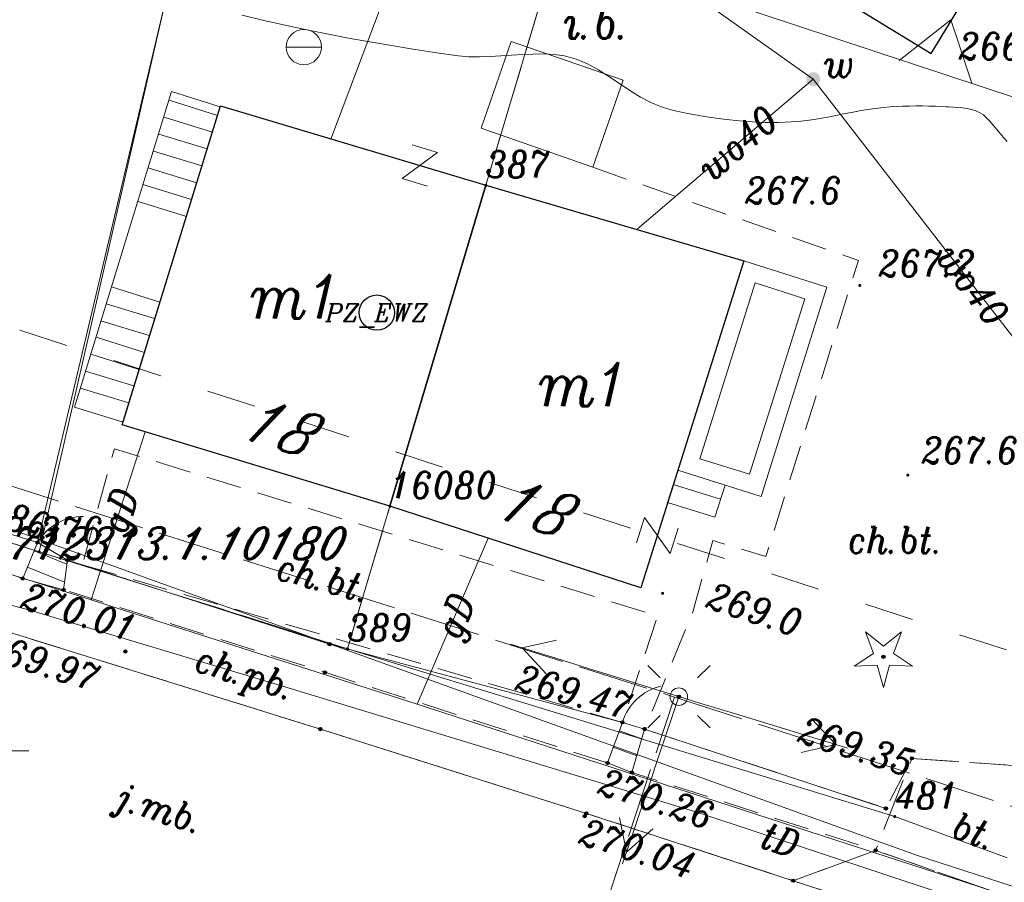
# Model space of a CAD drawing. Header units: metres. Extents: x 7435600 to 7436400, y 5537603 to 5538250.
# Tile 30 of 43: x 7436017 to 7436045, y 5537927 to 5537951. Entities that reach past the tile are written whole.
import ezdxf
from ezdxf.enums import TextEntityAlignment as Align

# ---------------------------------------------------------------- set-up
doc = ezdxf.new("R2010")
doc.units = ezdxf.units.M
doc.header["$MEASUREMENT"] = 0
for name, pattern in [('1.4_1.4', [2.8, 1.4, -1.4]), ('1.5_0.5', [2, 1.5, -0.5]), ('219-500', [0]), ('3117-500', [0]), ('ktok04-500', [0]), ('mz1.0_0.5', [1.5, 1, -0.5]), ('mz2.0_0.5', [2.5, 2, -0.5])]:
    doc.linetypes.add(name, pattern=pattern)
doc.layers.get('0').update_dxf_attribs({"color": 2, "linetype": 'CONTINUOUS', "lineweight": 5})
doc.layers.add('!ramka', color=2, linetype='CONTINUOUS', lineweight=0)
for name, color, linetype in [('121-Punkt osnowy szczegółowej-Atr103', 7, 'CONTINUOUS'), ('140-Punkty robocze', 7, 'CONTINUOUS'), ('203-Punkt załamania granicy działki nie stabilizowany', 7, 'CONTINUOUS'), ('203-Punkt załamania granicy działki nie stabilizowany-Atr104', 7, 'CONTINUOUS'), ('217-Granica konturu klasyfikcyjnego', 7, 'CONTINUOUS'), ('219-Linia granicy', 7, 'CONTINUOUS'), ('238-Punkt adresowy budynku', 7, 'CONTINUOUS'), ('312-Budynek (powierzchnia)', 7, 'CONTINUOUS'), ('312-Numer ewidencyjny budynku-Atr124', 7, 'CONTINUOUS'), ('352-schody (powierzchnia)', 7, 'CONTINUOUS'), ('403-Punkt określonej wysokości', 7, 'CONTINUOUS'), ('811-Warstwica ciągła linia', 7, 'CONTINUOUS'), ('991-Przehaczenie', 7, 'CONTINUOUS'), ('chodnik (powierzchnia)', 7, 'CONTINUOUS'), ('chodnik (powierzchnia)-Atr17', 7, 'CONTINUOUS'), ('drzewo iglaste (punkt)', 7, 'CONTINUOUS'), ('furtka (linia)', 7, 'CONTINUOUS'), ('furtka (linia) - symbol', 7, 'CONTINUOUS'), ('inna budowla (powierzchnia)', 7, 'CONTINUOUS'), ('inna budowla (powierzchnia)-Atr17', 7, 'CONTINUOUS'), ('jezdnia (powierzchnia)', 7, 'CONTINUOUS'), ('jezdnia (powierzchnia)-Atr17', 7, 'CONTINUOUS'), ('krawężnik (linia)', 7, 'CONTINUOUS'), ('latarnia na słupie lub maszcie (punkt)', 7, 'CONTINUOUS'), ('Miejsce błędu lub ostrzeżenia po kontroli', 7, 'CONTINUOUS'), ('Nieprzekraczalna linia zabudowy', 7, 'CONTINUOUS'), ('Obiekt wpisany do ewidencji zabytków', 7, 'CONTINUOUS'), ('ogrodzenie trwałe (linia)', 7, 'CONTINUOUS'), ('osadnik kanalizacji lokalnej (dół Chambeau) (punkt)', 7, 'CONTINUOUS'), ('plac (powierzchnia)', 7, 'CONTINUOUS'), ('plac (powierzchnia)-Atr17', 7, 'CONTINUOUS'), ('przewód elektroenergetyczny niskiego napięcia (linia) - symbol', 7, 'CONTINUOUS'), ('przewód gazowy (linia)', 7, 'CONTINUOUS'), ('przewód gazowy (linia)-Atr1', 7, 'CONTINUOUS'), ('przewód telekomunikacyjny (linia)', 7, 'CONTINUOUS'), ('przewód telekomunikacyjny (linia)-Atr1', 7, 'CONTINUOUS'), ('przewód telekomunikacyjny - projektowany lub w budowie (linia) - ob. projektowany', 7, 'CONTINUOUS'), ('przewód wodociągowy (linia)', 7, 'CONTINUOUS'), ('przewód wodociągowy (linia)-Atr1', 7, 'CONTINUOUS'), ('punkt o określonej wysokości (sieć telekomunikacyjna)-Atr2', 7, 'CONTINUOUS'), ('punkt wysokościowy naturalny', 7, 'CONTINUOUS'), ('punkt wysokościowy naturalny-Atr2', 7, 'CONTINUOUS'), ('punkt wysokościowy sztuczny', 7, 'CONTINUOUS'), ('punkt wysokościowy sztuczny-Atr2', 7, 'CONTINUOUS'), ('schody w ciągu komunikacyjnym', 7, 'CONTINUOUS'), ('słup (punkt)', 7, 'CONTINUOUS'), ('taras (powierzchnia)', 7, 'CONTINUOUS'), ('zasuwa - siec wodociągowa (punkt)', 7, 'CONTINUOUS'), ('zasuwa - siec wodociągowa (punkt)-Atr17', 7, 'CONTINUOUS')]:
    doc.layers.add(name, color=color, linetype=linetype)
doc.styles.get("Standard").update_dxf_attribs({"font": 'italic_1250.shx', "width": 0.75})
doc.linetypes.add('902-500', pattern='A,3.75,0,[1,ksztalty.shx,S=0.5,R=0,X=0,Y=0],3.75', length=7.5)

# ---------------------------------------------------------------- blocks, each defined once
blk = doc.blocks.new('991')
at = {"color": 0, "linetype": 'Continuous', "lineweight": 0}
for p, q in [((-0.375, 0.5), (0.375, 0.5)), ((-0.375, -0.5), (0.375, 0.5)), ((-0.375, -0.5), (0.375, -0.5))]:
    blk.add_line(p, q, dxfattribs=at)
blk = doc.blocks.new('203')
at = {"linetype": 'Continuous', "lineweight": 0}
h = blk.add_hatch(color=0, dxfattribs=at)
edge = h.paths.add_edge_path()
edge.add_arc((0, 0), 0.045, 0, 360)
blk = doc.blocks.new('PE04')
at = {"color": 0, "linetype": 'Continuous', "lineweight": 13}
for p, q in [((4.65, 0), (3.784, 0.5)), ((0.65, 0), (0, 0)), ((0.65, 0), (1.65, 0)), ((1.65, 0), (2.65, 0)), ((2.65, 0), (3.65, 0)), ((3.65, 0), (4.65, 0)), ((4.65, 0), (3.784, -0.5)), ((4.65, 0), (5, 0))]:
    blk.add_line(p, q, dxfattribs=at)
blk = doc.blocks.new('US07')
at = {"color": 0, "linetype": 'Continuous', "lineweight": 13}
for q in [(-0.5, 0), (0.5, 0)]:
    blk.add_line((0, 0), q, dxfattribs=at)
blk.add_circle((0, 0), 0.5, dxfattribs=at)
blk = doc.blocks.new('US25')
at = {"linetype": 'Continuous', "lineweight": 0}
h = blk.add_hatch(color=0, dxfattribs=at)
edge = h.paths.add_edge_path()
edge.add_arc((0, 0), 0.2, 0, 360)
blk = doc.blocks.new('PW01')
at = {"linetype": 'Continuous', "lineweight": 13}
h = blk.add_hatch(color=0, dxfattribs=at)
edge = h.paths.add_edge_path()
edge.add_arc((0, 0), 0.045, 0, 360)
blk = doc.blocks.new('OK04')
at = {"color": 0, "linetype": 'Continuous', "lineweight": 0}
blk.add_arc((1.5, 0.001), 1.5, 120, 180, dxfattribs=at)
blk = doc.blocks.new('OP011')
at = {"linetype": 'Continuous', "lineweight": 13}
h = blk.add_hatch(color=0, dxfattribs=at)
edge = h.paths.add_edge_path()
edge.add_arc((0, 0), 0.05, 0, 360)
at = {"color": 0, "linetype": 'Continuous', "lineweight": 13}
for p, q in [((-0.283, 0.093), (-0.512, 0.706)), ((-0.512, 0.706), (0, 0.299)), ((0, 0.299), (0.512, 0.706)), ((0.512, 0.706), (0.283, 0.093)), ((-0.828, -0.268), (-0.283, 0.093)), ((0.283, 0.093), (0.828, -0.268)), ((-0.175, -0.24), (-0.828, -0.268)), ((0, -0.87), (-0.175, -0.24)), ((0.175, -0.24), (0, -0.87)), ((0.828, -0.268), (0.175, -0.24))]:
    blk.add_line(p, q, dxfattribs=at)
blk = doc.blocks.new('SM011')
at = {"color": 0, "linetype": 'Continuous', "lineweight": 13}
for p, q in [((-0.53, 0.531), (-0.883, 0.884)), ((0.531, 0.531), (0.884, 0.884)), ((-0.53, -0.53), (-0.883, -0.883)), ((0.531, -0.53), (0.884, -0.883))]:
    blk.add_line(p, q, dxfattribs=at)
blk = doc.blocks.new('SM04')
at = {"color": 0, "linetype": 'Continuous', "lineweight": 13}
blk.add_circle((0, 0), 0.25, dxfattribs=at)
blk = doc.blocks.new('PW02')
at = {"linetype": 'Continuous', "lineweight": 13}
h = blk.add_hatch(color=0, dxfattribs=at)
edge = h.paths.add_edge_path()
edge.add_arc((0, 0), 0.045, 0, 360)
blk = doc.blocks.new('PIKIETA')
at = {"color": 0}
blk.add_circle((0, 0), 0.045, dxfattribs=at)
blk = doc.blocks.new('801')
at = {"linetype": 'Continuous', "lineweight": 13}
h = blk.add_hatch(color=0, dxfattribs=at)
edge = h.paths.add_edge_path()
edge.add_arc((0, 0), 0.045, 0, 360)
blk = doc.blocks.new('PZ_EWZ')
at = {"color": 1}
blk.add_circle((0, 0), 0.5, dxfattribs=at)
blk.add_text('PZ_EWZ', height=0.5, dxfattribs=at).set_placement((0, 0), align=Align.MIDDLE_CENTER)

msp = doc.modelspace()

# ---------------------------------------------------------------- linework, layer by layer
at = {"layer": '!ramka', "color": 251, "linetype": 'Continuous', "lineweight": 13}
msp.add_3dface([(7435692.445, 5538052.761), (7436192.445, 5538052.761), (7436192.445, 5537747.761), (7435692.445, 5537747.761)], dxfattribs=at)
at = {"layer": '217-Granica konturu klasyfikcyjnego', "color": 3, "linetype": '1.5_0.5', "lineweight": 13, "flags": 128}
for points in [[(7436030.64, 5537946.41), (7436034.72, 5537960.12)], [(7435982.96, 5537947.11), (7436017.98, 5537936.02)], [(7436027.92, 5537937.31), (7436030.64, 5537946.41)], [(7436026.72, 5537933.27), (7436027.92, 5537937.31)], [(7436017.98, 5537936.02), (7436026.72, 5537933.27)]]:
    msp.add_lwpolyline(points, dxfattribs=at)
at = {"layer": '219-Linia granicy', "color": 96, "linetype": '219-500', "lineweight": 13, "flags": 128}
for points in [[(7436034.72, 5537960.12), (7436030.64, 5537946.41)], [(7436021.62, 5537951.9), (7436017.98, 5537936.02)], [(7435982.96, 5537947.11), (7436017.98, 5537936.02)], [(7436030.64, 5537946.41), (7436027.92, 5537937.31)], [(7436026.72, 5537933.27), (7436027.92, 5537937.31)], [(7436017.98, 5537936.02), (7436026.72, 5537933.27)], [(7436026.72, 5537933.27), (7436042.23, 5537928.51)], [(7436045.42, 5537927.34), (7436042.23, 5537928.51)]]:
    msp.add_lwpolyline(points, dxfattribs=at)
at = {"layer": '312-Budynek (powierzchnia)', "color": 251, "linetype": 'Continuous', "lineweight": 25, "flags": 128}
for points in [[(7436033.9, 5537955.87), (7436043.26, 5537950.15)], [(7436043.26, 5537950.15), (7436046.27, 5537955.07)], [(7436020.33, 5537939.62), (7436023.12, 5537948.66)], [(7436023.12, 5537948.66), (7436030.64, 5537946.41)], [(7436027.92, 5537937.31), (7436030.64, 5537946.41)], [(7436030.64, 5537946.41), (7436027.92, 5537937.31)], [(7436030.64, 5537946.41), (7436037.95, 5537944.27)], [(7436037.95, 5537944.27), (7436035.03, 5537935)], [(7436027.92, 5537937.31), (7436020.33, 5537939.62)], [(7436035.03, 5537935), (7436027.92, 5537937.31)]]:
    msp.add_lwpolyline(points, dxfattribs=at)
at = {"layer": '352-schody (powierzchnia)', "color": 251, "linetype": 'Continuous', "lineweight": 13}
for p, q in [((7436018.98, 5537940.12), (7436021.73, 5537949.07)), ((7436021.73, 5537949.07), (7436023.11, 5537948.64)), ((7436021.66, 5537948.82), (7436023.03, 5537948.39)), ((7436023.11, 5537948.64), (7436020.36, 5537939.69)), ((7436021.52, 5537948.34), (7436022.89, 5537947.92)), ((7436021.37, 5537947.86), (7436022.74, 5537947.44)), ((7436021.22, 5537947.38), (7436022.59, 5537946.96)), ((7436021.07, 5537946.91), (7436022.44, 5537946.48)), ((7436020.92, 5537946.43), (7436022.3, 5537946.01)), ((7436020.78, 5537945.95), (7436022.15, 5537945.53)), ((7436020.03, 5537943.53), (7436021.4, 5537943.1)), ((7436019.88, 5537943.05), (7436021.25, 5537942.63)), ((7436019.73, 5537942.57), (7436021.1, 5537942.15)), ((7436019.59, 5537942.1), (7436020.96, 5537941.67)), ((7436019.44, 5537941.62), (7436020.81, 5537941.19)), ((7436019.29, 5537941.14), (7436020.66, 5537940.72)), ((7436019.14, 5537940.66), (7436020.52, 5537940.24)), ((7436020.36, 5537939.69), (7436018.98, 5537940.12)), ((7436036.08, 5537938.33), (7436035.79, 5537937.42)), ((7436037.42, 5537937.91), (7436036.08, 5537938.33)), ((7436037.29, 5537937.51), (7436035.95, 5537937.93)), ((7436037.13, 5537937), (7436037.42, 5537937.91)), ((7436035.79, 5537937.42), (7436037.13, 5537937))]:
    msp.add_line(p, q, dxfattribs=at)
at = {"layer": '811-Warstwica ciągła linia', "color": 32, "linetype": 'Continuous', "lineweight": 13, "flags": 128}
msp.add_lwpolyline([(7436023.732, 5537951.232), (7436024.343, 5537951.088), (7436024.955, 5537950.95), (7436025.567, 5537950.819), (7436026.179, 5537950.695), (7436026.791, 5537950.578), (7436027.404, 5537950.466), (7436028.018, 5537950.361), (7436028.632, 5537950.262), (7436029.247, 5537950.168), (7436029.79, 5537950.09), (7436029.863, 5537950.081), (7436030.162, 5537950.056), (7436030.463, 5537950.052), (7436030.765, 5537950.061), (7436031.067, 5537950.079), (7436031.37, 5537950.1), (7436031.673, 5537950.12), (7436031.976, 5537950.133), (7436032.276, 5537950.134), (7436032.576, 5537950.117), (7436032.8, 5537950.09), (7436032.872, 5537950.078), (7436033.204, 5537949.987), (7436033.522, 5537949.854), (7436033.829, 5537949.687), (7436034.129, 5537949.499), (7436034.427, 5537949.3), (7436034.725, 5537949.101), (7436035.028, 5537948.913), (7436035.34, 5537948.747), (7436035.664, 5537948.614), (7436035.93, 5537948.54), (7436036.003, 5537948.524), (7436036.366, 5537948.45), (7436036.73, 5537948.384), (7436037.096, 5537948.325), (7436037.462, 5537948.276), (7436037.829, 5537948.238), (7436038.195, 5537948.211), (7436038.562, 5537948.196), (7436038.927, 5537948.195), (7436039.291, 5537948.208), (7436039.58, 5537948.23), (7436039.653, 5537948.237), (7436039.879, 5537948.266), (7436040.105, 5537948.302), (7436040.331, 5537948.343), (7436040.557, 5537948.387), (7436040.782, 5537948.433), (7436041.008, 5537948.479), (7436041.234, 5537948.522), (7436041.46, 5537948.56), (7436041.686, 5537948.593), (7436041.84, 5537948.61), (7436041.913, 5537948.617), (7436042.096, 5537948.632), (7436042.279, 5537948.644), (7436042.463, 5537948.652), (7436042.647, 5537948.658), (7436042.832, 5537948.661), (7436043.017, 5537948.661), (7436043.201, 5537948.658), (7436043.386, 5537948.653), (7436043.57, 5537948.646), (7436043.68, 5537948.64), (7436043.755, 5537948.636), (7436043.883, 5537948.629), (7436044.015, 5537948.619), (7436044.147, 5537948.605), (7436044.277, 5537948.585), (7436044.404, 5537948.556), (7436044.525, 5537948.518), (7436044.639, 5537948.469), (7436044.743, 5537948.405), (7436044.836, 5537948.327), (7436044.87, 5537948.29), (7436044.918, 5537948.234), (7436045.018, 5537948.117), (7436045.118, 5537948), (7436045.218, 5537947.883), (7436045.318, 5537947.766), (7436045.418, 5537947.649)], dxfattribs=at)
at = {"layer": 'chodnik (powierzchnia)', "color": 251, "linetype": 'mz1.0_0.5', "lineweight": 13, "flags": 128}
msp.add_lwpolyline([(7436033.67, 5537946.92), (7436041.2, 5537944.28), (7436038.58, 5537935.88), (7436037.07, 5537936.34), (7436036.52, 5537934.34), (7436035.14, 5537930.99), (7436041.98, 5537928.74), (7436042.72, 5537930.16), (7436046.09, 5537929.92), (7436046.16, 5537933.08), (7436046.15, 5537936.67), (7436046.23, 5537941.34), (7436046.58, 5537942.09), (7436052.76, 5537940.08), (7436053.04, 5537941.36), (7436047.05, 5537943.1)], dxfattribs=at)
for points in [[(7436039.35, 5537926.69), (7436041.69, 5537927.55), (7436034.78, 5537929.76), (7436034.09, 5537930.03), (7436026.08, 5537932.6), (7436018.67, 5537934.94), (7436017.51, 5537935.26), (7436002.57, 5537939.83), (7436002.02, 5537938.44), (7436025.95, 5537930.99), (7436033.49, 5537928.6)], [(7436019.2, 5537935.65), (7436034.51, 5537931.18), (7436035.51, 5537934.2), (7436020.11, 5537938.94)]]:
    msp.add_lwpolyline(points, close=True, dxfattribs=at)
at = {"layer": 'furtka (linia)', "color": 251, "linetype": 'ktok04-500', "lineweight": 13, "flags": 128}
for points in [[(7436017.93, 5537936.28), (7436018.78, 5537935.78)], [(7436034.51, 5537931.18), (7436035.14, 5537930.99)]]:
    msp.add_lwpolyline(points, dxfattribs=at)
at = {"layer": 'inna budowla (powierzchnia)', "color": 251, "linetype": 'Continuous', "lineweight": 13, "flags": 128}
msp.add_lwpolyline([(7436030.51, 5537948.03), (7436033.67, 5537946.92), (7436034.53, 5537949.39), (7436031.36, 5537950.49)], close=True, dxfattribs=at)
at = {"layer": 'jezdnia (powierzchnia)', "color": 251, "linetype": '1.5_0.5', "lineweight": 13, "flags": 128}
for points in [[(7435787.98, 5537999.13), (7435812.53, 5537991.36), (7435837.49, 5537983.4), (7435851.56, 5537978.92), (7435872.9, 5537972.2), (7435884.62, 5537968.52), (7435893.22, 5537965.82), (7435917.63, 5537958.09), (7435931.26, 5537953.8), (7435946.49, 5537948.88), (7435956.04, 5537945.83), (7435981.79, 5537937.53), (7436000.26, 5537931.81), (7436006.5, 5537929.57), (7436018.45, 5537924.52), (7436030.52, 5537919.43), (7436040.91, 5537915.64), (7436044.65, 5537914.31), (7436047.5, 5537913.32), (7436048.48, 5537913.11), (7436051.09, 5537912.8), (7436055.46, 5537912.3), (7436060.57, 5537911.81), (7436062.36, 5537911.5), (7436063.03, 5537911.36), (7436070.16, 5537909.02), (7436075.77, 5537907.07), (7436087.88, 5537902.7), (7436092.65, 5537900.86), (7436104.8, 5537895.98), (7436111.99, 5537892.99), (7436117.36, 5537890.77), (7436120.52, 5537889.46), (7436121.95, 5537888.81), (7436122.58, 5537888.36), (7436123.09, 5537887.94), (7436123.7, 5537887.23), (7436124.27, 5537886.43), (7436124.63, 5537885.44), (7436124.96, 5537883.49), (7436124.82, 5537882.04), (7436132.59, 5537891.94), (7436128.79, 5537893.6), (7436127.56, 5537894.18), (7436120.05, 5537897.35), (7436109.2, 5537901.85), (7436098.73, 5537906.14), (7436090.27, 5537909.41), (7436082.51, 5537912.25), (7436078.14, 5537913.79), (7436065.14, 5537918.22), (7436053.81, 5537921.98), (7436047.55, 5537924.02), (7436039.35, 5537926.69), (7436033.49, 5537928.6), (7436025.95, 5537930.99), (7436016.54, 5537933.92), (7436002.02, 5537938.44), (7435996.37, 5537940.2), (7435994.48, 5537940.74), (7435983.95, 5537944.1), (7435976.31, 5537946.5), (7435971.56, 5537947.96), (7435963.8, 5537950.41), (7435957.25, 5537952.56), (7435948.59, 5537955.3), (7435932.89, 5537960.3), (7435919.95, 5537964.35), (7435895.13, 5537972.13), (7435875.07, 5537978.57), (7435853.94, 5537985.24), (7435845.26, 5537987.99), (7435839.58, 5537989.79), (7435830.87, 5537992.55), (7435814.74, 5537997.65), (7435806.05, 5538000.41), (7435789.9, 5538005.53), (7435788.87, 5538002.22)], [(7436039.35, 5537926.69), (7436047.55, 5537924.02), (7436046.21, 5537925.97), (7436041.69, 5537927.55)]]:
    msp.add_lwpolyline(points, close=True, dxfattribs=at)
at = {"layer": 'krawężnik (linia)', "color": 251, "linetype": 'Continuous', "lineweight": 13, "flags": 128}
for points in [[(7436132.59, 5537891.94), (7436128.79, 5537893.6), (7436127.56, 5537894.18), (7436120.05, 5537897.35), (7436109.2, 5537901.85), (7436098.73, 5537906.14), (7436090.27, 5537909.41), (7436082.51, 5537912.25), (7436078.14, 5537913.79), (7436065.14, 5537918.22), (7436053.81, 5537921.98), (7436047.55, 5537924.02), (7436039.35, 5537926.69), (7436033.49, 5537928.6), (7436025.95, 5537930.99), (7436016.54, 5537933.92), (7436002.02, 5537938.44), (7435996.37, 5537940.2), (7435994.48, 5537940.74), (7435983.95, 5537944.1), (7435976.31, 5537946.5), (7435971.56, 5537947.96), (7435963.8, 5537950.41)], [(7436002.02, 5537938.44), (7436016.54, 5537933.92), (7436025.95, 5537930.99), (7436033.49, 5537928.6), (7436039.35, 5537926.69), (7436047.55, 5537924.02), (7436053.81, 5537921.98), (7436065.14, 5537918.22), (7436078.14, 5537913.79), (7436082.51, 5537912.25), (7436090.27, 5537909.41), (7436098.73, 5537906.14), (7436109.2, 5537901.85), (7436120.05, 5537897.35), (7436127.56, 5537894.18), (7436128.79, 5537893.6), (7436132.59, 5537891.94)]]:
    msp.add_lwpolyline(points, dxfattribs=at)
at = {"layer": 'Miejsce błędu lub ostrzeżenia po kontroli', "color": 214, "linetype": '1.4_1.4', "lineweight": 13, "flags": 128}
msp.add_lwpolyline([(7435942.54, 5537965.49), (7435996.65, 5537949.04), (7436064.9, 5537926.91), (7436099.32, 5537915.75), (7436131.86, 5537901.49)], dxfattribs=at)
at = {"layer": 'Nieprzekraczalna linia zabudowy', "color": 251, "linetype": '3117-500', "lineweight": 13, "flags": 128}
msp.add_lwpolyline([(7436132.87, 5537917.47), (7436105.98, 5537928.56), (7436069.68, 5537940.95), (7436009.28, 5537960.91), (7435960.76, 5537975.49), (7435944.26, 5537980.85)], dxfattribs=at)
msp.add_lwpolyline([(7436132.87, 5537917.47), (7436105.98, 5537928.56), (7436069.68, 5537940.95), (7436009.28, 5537960.91), (7435960.76, 5537975.49), (7435944.26, 5537980.85)], dxfattribs=at)
msp.add_lwpolyline([(7436132.87, 5537917.47), (7436105.98, 5537928.56), (7436069.68, 5537940.95), (7436009.28, 5537960.91), (7435960.76, 5537975.49), (7435944.26, 5537980.85)], dxfattribs=at)
at = {"layer": 'Nieprzekraczalna linia zabudowy', "color": 251, "linetype": '3117-500', "lineweight": 13, "elevation": 0, "flags": 128}
msp.add_lwpolyline([(7436044.413, 5537949.306), (7436043.821, 5537951.105), (7436042.358, 5537949.948)], dxfattribs=at)
at = {"layer": 'ogrodzenie trwałe (linia)', "color": 251, "linetype": '902-500', "lineweight": 13, "flags": 128}
for points in [[(7435995.28, 5537963.46), (7435998.2, 5537963.78), (7436008.7, 5537958.31), (7436014.19, 5537955.44), (7436021.62, 5537951.9), (7436017.93, 5537936.28), (7436001.21, 5537941.47)], [(7436026.21, 5537933.4), (7436018.78, 5537935.78)], [(7436034.51, 5537931.18), (7436026.21, 5537933.4)], [(7436041.98, 5537928.74), (7436035.14, 5537930.99)]]:
    msp.add_lwpolyline(points, dxfattribs=at)
at = {"layer": 'plac (powierzchnia)', "color": 251, "linetype": '1.5_0.5', "lineweight": 13, "flags": 128}
msp.add_lwpolyline([(7436046.21, 5537925.97), (7436046.09, 5537929.92), (7436042.72, 5537930.16), (7436041.69, 5537927.55)], close=True, dxfattribs=at)
at = {"layer": 'przewód gazowy (linia)', "color": 40, "linetype": 'Continuous', "lineweight": 13, "flags": 128}
for points in [[(7436115.36, 5537902.41), (7436086.96, 5537911.98), (7436069.03, 5537918.12), (7436049.03, 5537925.09), (7436028.69, 5537931.7), (7436019.45, 5537934.66), (7436003.71, 5537939.63), (7435979.37, 5537947.59), (7435943.65, 5537961.27)], [(7436019.45, 5537934.66), (7436020.98, 5537939.42)], [(7436028.69, 5537931.7), (7436030.71, 5537936.4)]]:
    msp.add_lwpolyline(points, dxfattribs=at)
at = {"layer": 'przewód telekomunikacyjny (linia)', "color": 30, "linetype": 'Continuous', "lineweight": 13, "flags": 128}
for points in [[(7435943.53, 5537958.19), (7435981.13, 5537946.12), (7435985.96, 5537944.59), (7435999.97, 5537940.23), (7436010.72, 5537936.66), (7436014.01, 5537935.35), (7436017.71, 5537934.36), (7436025.16, 5537932.12), (7436036.65, 5537928.62), (7436050.47, 5537924.04), (7436064.43, 5537919.12), (7436073.85, 5537915.97), (7436089.58, 5537910.49), (7436113.88, 5537900.57), (7436129.588, 5537894.208)], [(7436130.051, 5537895.309), (7436124.6, 5537897.76), (7436116.25, 5537901.53), (7436109.09, 5537903.89), (7436095.83, 5537908.38), (7436076.93, 5537915.79), (7436067.21, 5537919.52), (7436042.88, 5537927.41), (7436013.15, 5537938.11), (7435996, 5537944.11), (7435981.96, 5537949.04)]]:
    msp.add_lwpolyline(points, dxfattribs=at)
at = {"layer": 'przewód telekomunikacyjny - projektowany lub w budowie (linia) - ob. projektowany', "color": 30, "linetype": 'mz2.0_0.5', "lineweight": 13, "flags": 128}
for points in [[(7435792.843, 5538009.737), (7435824.83, 5537998.33), (7435855.01, 5537989.2), (7435890.63, 5537977.66), (7435960.78, 5537956.17), (7435995.22, 5537944.87), (7436035.99, 5537931.9), (7436029.28, 5537911.61)], [(7436035.99, 5537931.9), (7436068.2, 5537921.45)]]:
    msp.add_lwpolyline(points, dxfattribs=at)
at = {"layer": 'przewód wodociągowy (linia)', "color": 5, "linetype": 'Continuous', "lineweight": 13, "flags": 128}
for points in [[(7436005.669, 5537977.772), (7436014.39, 5537967.87), (7436029.64, 5537956.72), (7436039.92, 5537949.42)], [(7436029.64, 5537956.72), (7436026.25, 5537947.72)], [(7436034.94, 5537945.18), (7436039.92, 5537949.42)], [(7436039.92, 5537949.42), (7436048.24, 5537938.67)]]:
    msp.add_lwpolyline(points, dxfattribs=at)
at = {"layer": 'punkt o określonej wysokości (sieć telekomunikacyjna)-Atr2', "color": 251, "lineweight": 13, "flags": 128}
msp.add_lwpolyline([(7436014.01, 5537935.35), (7436014.54, 5537930.37), (7436017.686, 5537930.37)], dxfattribs=at)
at = {"layer": 'schody w ciągu komunikacyjnym', "color": 251, "linetype": 'Continuous', "lineweight": 13, "flags": 128}
for points in [[(7436017.93, 5537936.28), (7436017.51, 5537935.26), (7436018.67, 5537934.94), (7436018.78, 5537935.78)], [(7436017.93, 5537936.28), (7436017.51, 5537935.26), (7436018.67, 5537934.94), (7436018.78, 5537935.78)], [(7436034.51, 5537931.18), (7436034.09, 5537930.03), (7436034.78, 5537929.76), (7436035.14, 5537930.99)], [(7436034.51, 5537931.18), (7436034.09, 5537930.03), (7436034.78, 5537929.76), (7436035.14, 5537930.99)]]:
    msp.add_lwpolyline(points, close=True, dxfattribs=at)
for points in [[(7436017.835, 5537936.049), (7436018.765, 5537935.666)], [(7436017.644, 5537935.586), (7436018.698, 5537935.153)], [(7436034.424, 5537930.945), (7436035.059, 5537930.713)], [(7436034.253, 5537930.476), (7436034.918, 5537930.232)]]:
    msp.add_lwpolyline(points, dxfattribs=at)
at = {"layer": 'taras (powierzchnia)', "color": 251, "lineweight": 13}
for p, q in [((7436036.08, 5537938.33), (7436037.95, 5537944.27)), ((7436037.95, 5537944.27), (7436040.31, 5537943.52)), ((7436036.708, 5537938.658), (7436038.276, 5537943.642)), ((7436038.276, 5537943.642), (7436039.683, 5537943.195)), ((7436040.31, 5537943.52), (7436038.44, 5537937.59)), ((7436039.683, 5537943.195), (7436038.113, 5537938.217)), ((7436038.113, 5537938.217), (7436036.708, 5537938.658)), ((7436038.44, 5537937.59), (7436036.08, 5537938.33))]:
    msp.add_line(p, q, dxfattribs=at)

# ---------------------------------------------------------------- block references
at = {"layer": '140-Punkty robocze', "color": 1, "linetype": 'Continuous', "lineweight": 13}
for p in [(7436017.93, 5537936.28), (7436018.78, 5537935.78), (7436017.51, 5537935.26), (7436018.67, 5537934.94), (7436026.21, 5537933.4), (7436020.42, 5537933.19), (7436041.91, 5537933.04), (7436026.08, 5537932.6), (7436036.11, 5537931.91), (7436034.51, 5537931.18), (7436025.95, 5537930.99), (7436035.14, 5537930.99), (7436034.09, 5537930.03), (7436042.72, 5537930.16), (7436034.78, 5537929.76), (7436041.98, 5537928.74), (7436033.44, 5537928.52), (7436033.49, 5537928.6), (7436041.69, 5537927.55), (7436039.35, 5537926.69)]:
    msp.add_blockref('PIKIETA', p, dxfattribs=at)
at = {"layer": '203-Punkt załamania granicy działki nie stabilizowany', "color": 3, "linetype": 'Continuous', "lineweight": 13}
for p in [(7436030.64, 5537946.41), (7436027.92, 5537937.31), (7436017.98, 5537936.02), (7436026.72, 5537933.27), (7436042.23, 5537928.51)]:
    msp.add_blockref('203', p, dxfattribs=at)
at = {"layer": '403-Punkt określonej wysokości', "color": 251, "linetype": 'Continuous', "lineweight": 13}
for p in [(7436017.93, 5537936.28), (7436018.78, 5537935.78), (7436017.51, 5537935.26), (7436018.67, 5537934.94), (7436026.21, 5537933.4), (7436020.42, 5537933.19), (7436041.91, 5537933.04), (7436026.08, 5537932.6), (7436036.11, 5537931.91), (7436034.51, 5537931.18), (7436025.95, 5537930.99), (7436035.14, 5537930.99), (7436034.09, 5537930.03), (7436042.72, 5537930.16), (7436034.78, 5537929.76), (7436041.98, 5537928.74), (7436033.44, 5537928.52), (7436033.49, 5537928.6), (7436041.69, 5537927.55), (7436039.35, 5537926.69)]:
    msp.add_blockref('801', p, dxfattribs=at)
at = {"layer": '991-Przehaczenie', "color": 251, "linetype": 'Continuous', "lineweight": 13}
for p, rotation in [((7436028.77, 5537946.97), 343.275), ((7436035.5, 5537936.48), 72.439)]:
    msp.add_blockref('991', p, dxfattribs=dict(at, rotation=rotation))
at = {"layer": 'drzewo iglaste (punkt)', "color": 94, "linetype": 'Continuous', "lineweight": 13}
msp.add_blockref('OP011', (7436041.91, 5537933.04), dxfattribs=at)
at = {"layer": 'furtka (linia) - symbol', "color": 251, "linetype": 'Continuous', "lineweight": 13}
for p, rotation in [((7436017.93, 5537936.28), 329.534), ((7436034.51, 5537931.18), 343.217)]:
    msp.add_blockref('OK04', p, dxfattribs=dict(at, rotation=rotation))
at = {"layer": 'latarnia na słupie lub maszcie (punkt)', "color": 251, "linetype": 'Continuous', "lineweight": 13}
msp.add_blockref('SM011', (7436036.11, 5537931.91), dxfattribs=at)
at = {"layer": 'Obiekt wpisany do ewidencji zabytków', "color": 251, "linetype": 'Continuous', "lineweight": 13}
msp.add_blockref('PZ_EWZ', (7436027.55, 5537942.8), dxfattribs=at)
at = {"layer": 'osadnik kanalizacji lokalnej (dół Chambeau) (punkt)', "color": 251, "linetype": 'Continuous', "lineweight": 13}
msp.add_blockref('US07', (7436025.48, 5537950.33), dxfattribs=at)
at = {"layer": 'przewód elektroenergetyczny niskiego napięcia (linia) - symbol', "color": 1, "linetype": 'Continuous', "lineweight": 13}
for rotation in [162.675, 342.9930000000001, 251.404]:
    msp.add_blockref('PE04', (7436036.11, 5537931.91), dxfattribs=dict(at, rotation=rotation))
at = {"layer": 'punkt wysokościowy naturalny', "color": 251, "linetype": 'Continuous', "lineweight": 13}
for p in [(7436038.15, 5537947.77), (7436041.24, 5537943.57), (7436042.6, 5537938.19), (7436035.65, 5537934.84)]:
    msp.add_blockref('PW01', p, dxfattribs=at)
at = {"layer": 'punkt wysokościowy sztuczny', "color": 251, "linetype": 'Continuous', "lineweight": 13}
for p in [(7436017.93, 5537936.28), (7436017.51, 5537935.26), (7436034.51, 5537931.18), (7436034.09, 5537930.03), (7436042.72, 5537930.16), (7436033.44, 5537928.52), (7436039.35, 5537926.69)]:
    msp.add_blockref('PW02', p, dxfattribs=at)
at = {"layer": 'słup (punkt)', "color": 251, "linetype": 'Continuous', "lineweight": 13}
msp.add_blockref('SM04', (7436036.11, 5537931.91), dxfattribs=at)
at = {"layer": 'zasuwa - siec wodociągowa (punkt)', "color": 251, "linetype": 'Continuous', "lineweight": 13}
msp.add_blockref('US25', (7436039.92, 5537949.42), dxfattribs=at)

# ---------------------------------------------------------------- texts
at = {"layer": '121-Punkt osnowy szczegółowej-Atr103', "color": 251, "lineweight": 13, "oblique": 15, "width": 0.9}
msp.add_text('712313.1.10180', height=0.9, dxfattribs=at).set_placement((7436017.06, 5537935.54), align=Align.BOTTOM_LEFT)
at = {"layer": '203-Punkt załamania granicy działki nie stabilizowany-Atr104', "color": 251, "lineweight": 13, "width": 0.9}
for s, p in [('387', (7436030.64, 5537946.41)), ('16080', (7436027.92, 5537937.31)), ('376', (7436017.98, 5537936.02)), ('389', (7436026.72, 5537933.27)), ('481', (7436042.23, 5537928.51))]:
    msp.add_text(s, height=0.75, dxfattribs=at).set_placement(p, align=Align.BOTTOM_LEFT)
at = {"layer": '238-Punkt adresowy budynku', "color": 251, "linetype": 'Continuous', "lineweight": 13, "oblique": 15, "width": 0.9}
for rotation, p in [(343.144, (7436024.6, 5537938.97)), (342.222, (7436031.83, 5537936.7))]:
    msp.add_text('18', height=1.25, rotation=rotation, dxfattribs=at).set_placement(p, align=Align.CENTER)
at = {"layer": '312-Numer ewidencyjny budynku-Atr124', "color": 251, "lineweight": 13, "width": 0.9}
for p in [(7436025.26, 5537943.26), (7436033.43, 5537940.77)]:
    msp.add_text('m1', height=1.25, dxfattribs=at).set_placement(p, align=Align.MIDDLE_CENTER)
at = {"layer": 'chodnik (powierzchnia)-Atr17', "color": 251, "lineweight": 13, "width": 0.9}
msp.add_text('ch.bt.', height=0.75, dxfattribs=at).set_placement((7436040.9, 5537935.98))
for s, rotation, p in [('ch.bt.', 345.111, (7436024.65, 5537935.26)), ('ch.pb.', -17.293, (7436022.33, 5537932.66))]:
    msp.add_text(s, height=0.75, rotation=rotation, dxfattribs=at).set_placement(p)
at = {"layer": 'inna budowla (powierzchnia)-Atr17', "color": 251, "lineweight": 13, "width": 0.9}
msp.add_text('i.b.', height=0.9, dxfattribs=at).set_placement((7436032.85, 5537950.57))
at = {"layer": 'jezdnia (powierzchnia)-Atr17', "color": 251, "lineweight": 13, "width": 0.9}
msp.add_text('j.mb.', height=0.75, rotation=342.705, dxfattribs=at).set_placement((7436020.12, 5537928.75))
at = {"layer": 'plac (powierzchnia)-Atr17', "color": 251, "lineweight": 13, "width": 0.9}
msp.add_text('bt.', height=0.75, rotation=-19.267, dxfattribs=at).set_placement((7436043.78, 5537927.95))
at = {"layer": 'przewód gazowy (linia)-Atr1', "color": 251, "lineweight": 13, "width": 0.9}
for rotation, p in [(72.181, (7436020.07, 5537936.6)), (66.743, (7436029.53, 5537933.64))]:
    msp.add_text('gD', height=0.75, rotation=rotation, dxfattribs=at).set_placement(p, align=Align.MIDDLE_LEFT)
at = {"layer": 'przewód telekomunikacyjny (linia)-Atr1', "color": 30, "lineweight": 13, "width": 0.9}
msp.add_text('tD', height=0.75, rotation=-18.335, dxfattribs=at).set_placement((7436038.48, 5537928.02), align=Align.MIDDLE_LEFT)
at = {"layer": 'przewód wodociągowy (linia)-Atr1', "color": 5, "lineweight": 13, "width": 0.9}
for rotation, p in [(40.411, (7436036.8, 5537946.77)), (307.738, (7436043.65, 5537944.6))]:
    msp.add_text('wo40', height=0.75, rotation=rotation, dxfattribs=at).set_placement(p, align=Align.MIDDLE_LEFT)
at = {"layer": 'punkt wysokościowy naturalny-Atr2', "color": 251, "lineweight": 13, "width": 0.9}
for s, p in [('266.1', (7436044.04, 5537949.98)), ('267.6', (7436037.98, 5537945.89)), ('267.2', (7436041.77, 5537943.82)), ('267.6', (7436042.99, 5537938.52))]:
    msp.add_text(s, height=0.75, dxfattribs=at).set_placement(p)
msp.add_text('269.0', height=0.75, rotation=-18.257, dxfattribs=at).set_placement((7436036.84, 5537934.46))
at = {"layer": 'punkt wysokościowy sztuczny-Atr2', "color": 251, "lineweight": 9, "width": 0.9}
for s, rotation, p in [('269.86', 342.755, (7436014.93, 5537937.33)), ('270.01', -17.295, (7436017.41, 5537934.45)), ('269.97', 342.705, (7436016.34, 5537933.04)), ('269.47', 345.026, (7436031.43, 5537932.11)), ('269.35', 342.264, (7436039.44, 5537930.65)), ('270.26', -18.053, (7436033.77, 5537929.18)), ('270.04', 341.947, (7436033.23, 5537927.76))]:
    msp.add_text(s, height=0.75, rotation=rotation, dxfattribs=at).set_placement(p)
at = {"layer": 'zasuwa - siec wodociągowa (punkt)-Atr17', "color": 251, "lineweight": 13, "width": 0.9}
msp.add_text('w', height=0.75, dxfattribs=at).set_placement((7436040.23, 5537949.48))

doc.saveas('drawing.dxf')
